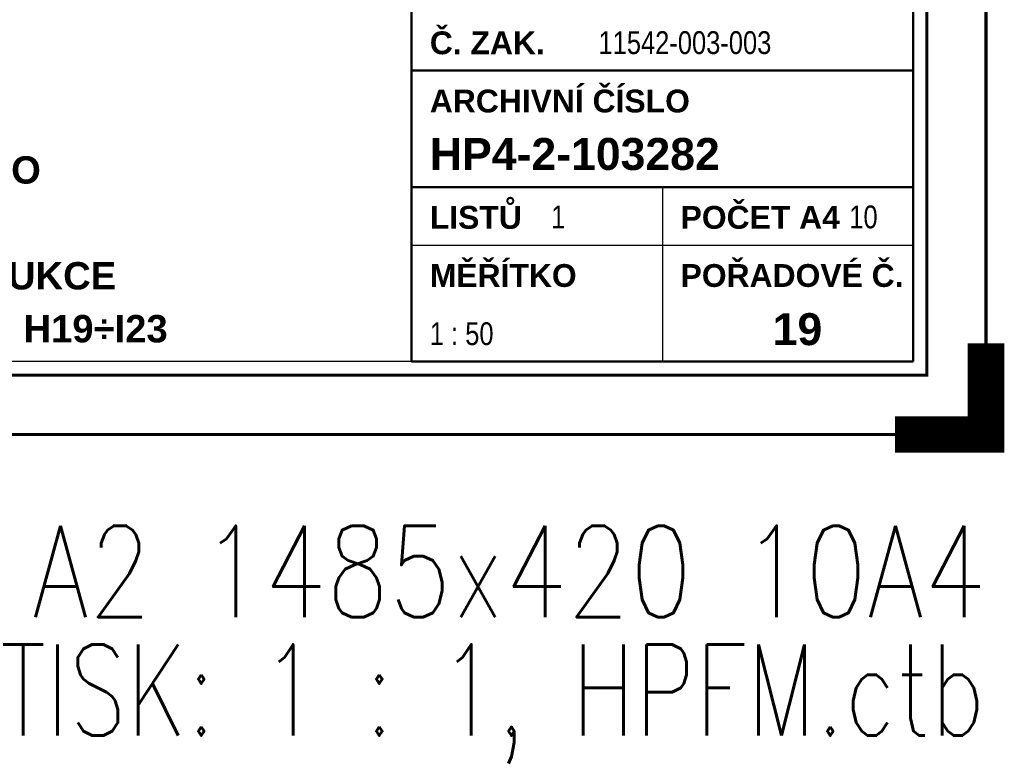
# Paper-space layout 'Layout1' of a CAD drawing. Extents: x -2 to 1677, y -36 to 422.
# Tile 67 of 92: x 1379 to 1487, y -36 to 45. Entities that reach past the tile are written whole.
import ezdxf
from ezdxf.enums import TextEntityAlignment as Align

# ---------------------------------------------------------------- set-up
doc = ezdxf.new("R2010")
doc.units = 0
doc.layers.get('DEFPOINTS').update_dxf_attribs({"color": 132, "linetype": 'CONTINUOUS'})
doc.layers.add('RAMECEK_HP', color=251, linetype='CONTINUOUS')
doc.layers.add('RAZITKO_HP', color=222, linetype='CONTINUOUS')
doc.styles.add('RAZITKO_HP_ARIAL_B', font='arialbd.ttf')
doc.styles.add('RAZITKO_HP_ARIAL_N', font='arial.ttf', dxfattribs={"width": 0.8})
doc.styles.add('ROMANS', font='romans.shx', dxfattribs={"width": 0.8})

# ---------------------------------------------------------------- blocks, each defined once
blk = doc.blocks.new('*U6')
at = {"layer": 'DEFPOINTS'}
blk.add_lwpolyline([(1485, 0), (1275, 0), (1275, 297), (1485, 297)], close=True, dxfattribs=at)
at = {"layer": 'RAMECEK_HP', "lineweight": 35, "const_width": 0.35}
for points in [[(0, 420), (0, 0), (1485, 0), (1485, 420)], [(6.5, 413.5), (6.5, 6.5), (1478.5, 6.5), (1478.5, 413.5)]]:
    blk.add_lwpolyline(points, close=True, dxfattribs=at)
at = {"layer": 'RAMECEK_HP', "lineweight": 40, "const_width": 4}
blk.add_lwpolyline([(1485, 10), (1485, 0), (1475, 0)], dxfattribs=at)
at = {"layer": 'DEFPOINTS', "style": 'ROMANS', "width": 0.8}
blk.add_text('A2 1485x420 10A4', height=10, dxfattribs=at).set_placement((1485, -20), align=Align.RIGHT)
blk.add_attdef('TISK', text='', height=10, dxfattribs=at).set_placement((1485, -33), align=Align.RIGHT)
blk = doc.blocks.new('A$C562083a1')
at = {"layer": 'RAZITKO_HP', "lineweight": 50}
for p, q in [((-63, 84.5), (-63, 8)), ((-8, 84.5), (-8, 8)), ((-63, 39.88), (-8, 39.88)), ((-63, 27.12), (-8, 27.12)), ((-8, 8), (-63, 8))]:
    blk.add_line(p, q, dxfattribs=at)
at = {"layer": 'RAZITKO_HP', "lineweight": 25}
for p, q in [((-35.5, 27.12), (-35.5, 8)), ((-63, 20.75), (-8, 20.75)), ((-63, 8), (-180, 8))]:
    blk.add_line(p, q, dxfattribs=at)
at = {"layer": 'RAZITKO_HP', "lineweight": 35, "style": 'RAZITKO_HP_ARIAL_B'}
for s, p in [('Č. ZAK.', (-61, 41.68)), ('ARCHIVNÍ ČÍSLO', (-61, 35.3)), ('LISTŮ', (-61, 22.55)), ('POČET A4', (-33.5, 22.55)), ('MĚŘÍTKO', (-61, 16.18)), ('POŘADOVÉ Č.', (-33.5, 16.18))]:
    blk.add_text(s, height=2.5, dxfattribs=at).set_placement(p)
at = {"layer": 'RAZITKO_HP', "style": 'RAZITKO_HP_ARIAL_N', "width": 0.8}
for s, p in [('11542-003-003', (-42.5, 41.7)), ('1', (-47.7, 22.6)), ('10', (-15, 22.6)), ('1 : 50', (-61, 9.8))]:
    blk.add_text(s, height=2.5, dxfattribs=at).set_placement(p)
at = {"layer": 'RAZITKO_HP', "style": 'RAZITKO_HP_ARIAL_B'}
for s, p in [('HP4-2-103282', (-61, 29)), ('19', (-23.4, 9.8))]:
    blk.add_text(s, height=3.5, dxfattribs=at).set_placement(p)
for s, p in [('SO 02 HALA TAO', (-121, 29)), ('OCELOVÉ KONSTRUKCE', (-121, 17.4)), ('V9 ÚROVEŇ +5,100 M - H19÷I23', (-121, 11.6))]:
    blk.add_text(s, height=3, dxfattribs=at).set_placement(p, align=Align.MIDDLE_CENTER)

psp = doc.layouts.get("Layout1")

# ---------------------------------------------------------------- block references
at = {"layer": 'RAMECEK_HP'}
psp.add_blockref('*U6', (0, 0), dxfattribs=at).add_auto_attribs({'TISK': 'TISK: 1 : 1, HPFM.ctb'})
at = {"layer": 'RAZITKO_HP'}
psp.add_blockref('A$C562083a1', (1485, 0), dxfattribs=at)

doc.saveas('drawing.dxf')
